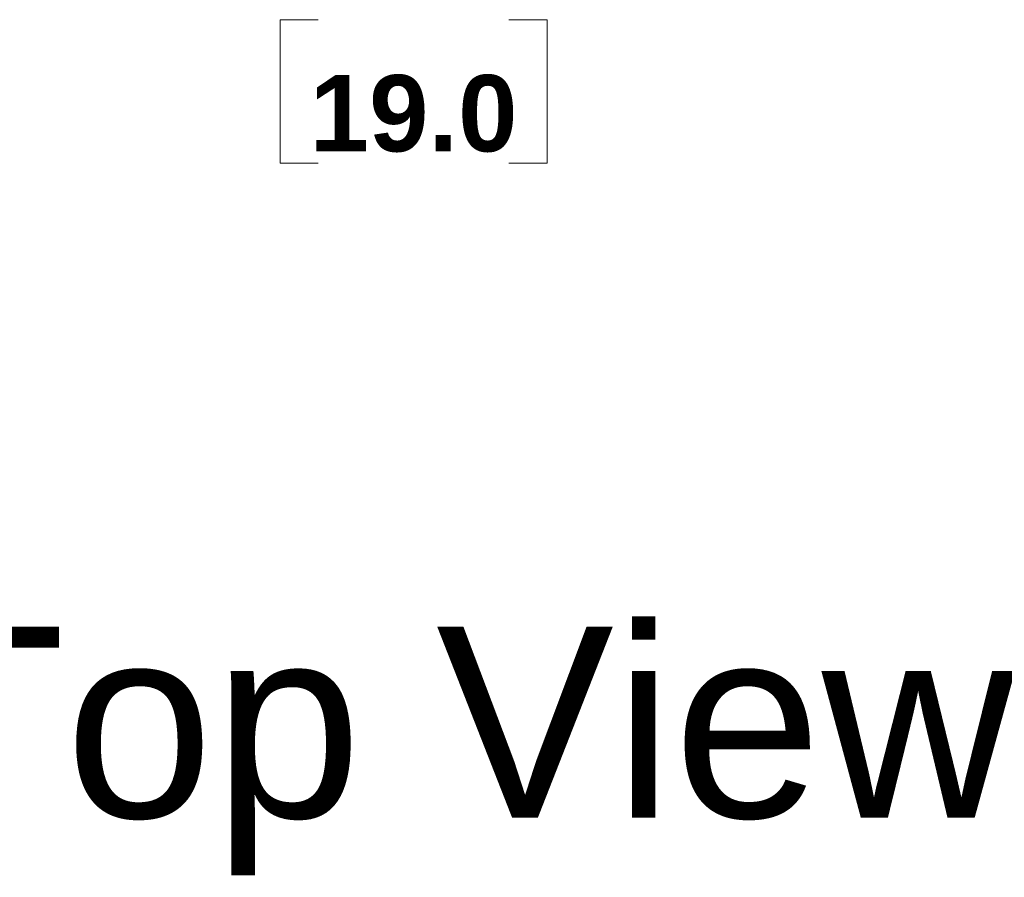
# Model space of a CAD drawing. Header units: millimetres. Extents: x 0 to 2122, y 0 to 1639.
# Tile 15 of 85: x 487 to 590, y 1007 to 1096. Entities that reach past the tile are written whole.
import ezdxf

# ---------------------------------------------------------------- set-up
doc = ezdxf.new("R2010")
doc.units = ezdxf.units.MM
doc.layers.add('1', color=7, linetype='Continuous', true_color=0xffffff)
doc.styles.add('Arial', font='arial.ttf')

msp = doc.modelspace()

# ---------------------------------------------------------------- linework, layer by layer
at = {"layer": '1', "color": 7, "lineweight": 13}
for p, q in [((518.2, 1096.37), (514.2, 1096.37)), ((514.2, 1096.37), (514.2, 1081.34)), ((542.16, 1096.37), (538.16, 1096.37)), ((542.16, 1081.34), (542.16, 1096.37)), ((514.2, 1081.34), (518.2, 1081.34)), ((538.16, 1081.34), (542.16, 1081.34))]:
    msp.add_line(p, q, dxfattribs=at)

# ---------------------------------------------------------------- texts
at = {"layer": '1', "color": 7, "lineweight": 18, "style": 'Arial'}
msp.add_text('Top View', height=20, dxfattribs=at).set_placement((474.62, 1012.85))
at = {"layer": '1', "color": 7, "linetype": 'Continuous', "lineweight": 13, "insert": (528.18, 1082.47), "char_height": 8, "attachment_point": 8, "line_spacing_factor": 1.047437, "style": 'Arial'}
msp.add_mtext('\\fArial|b1|i0;\\W1.0000;19.0', dxfattribs=at)

doc.saveas('drawing.dxf')
